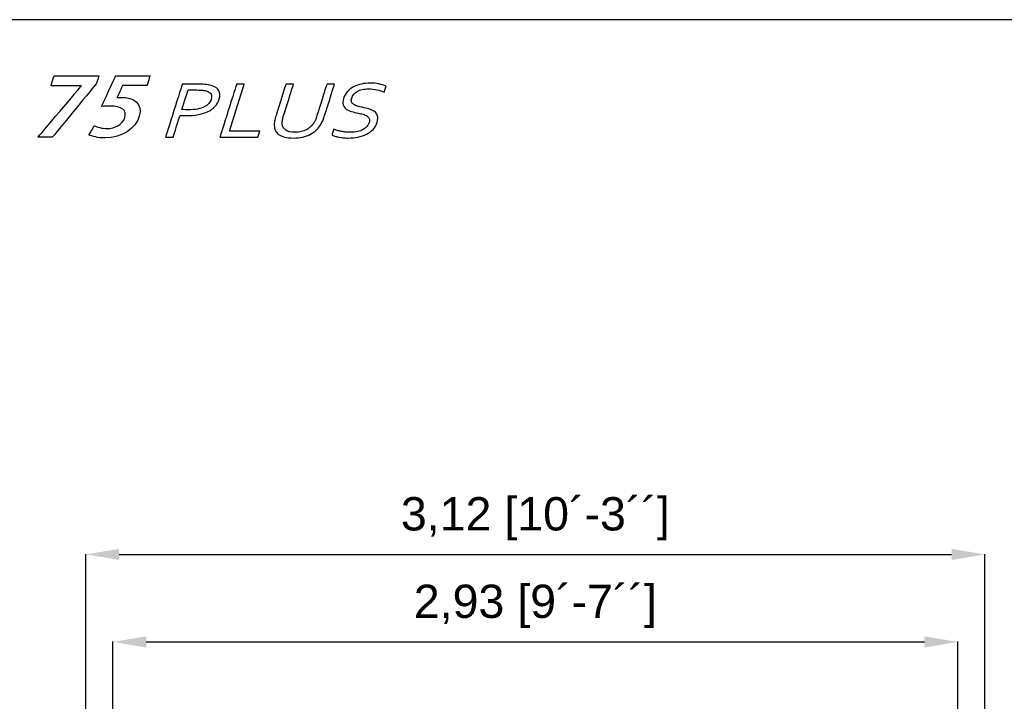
# Model space of a CAD drawing. Header units: millimetres. Extents: x 47009 to 83985, y -19576 to 31053.
# Tile 14 of 30: x 76610 to 80025, y -5882 to -3518. Entities that reach past the tile are written whole.
import ezdxf

# ---------------------------------------------------------------- set-up
doc = ezdxf.new("R2010")
doc.units = ezdxf.units.MM
doc.header["$LTSCALE"] = 50
doc.layers.add('AM_5', color=3, linetype='Continuous', lineweight=25)
doc.layers.add('Layer 1', color=7, linetype='Continuous')
doc.styles.add('Aktuální-ISO', font='arial.ttf')
doc.styles.get("Standard").update_dxf_attribs({"font": 'txt.shx'})
doc.dimstyles.new('AM_ISO$0', dxfattribs={"dimtxt": 3.5, "dimasz": 3.5, "dimexe": 1, "dimexo": 1, "dimgap": 1.5, "dimtad": 1, "dimdsep": 46, "dimtxsty": 'Standard', "dimcen": 0, "dimclrd": 256, "dimclre": 256, "dimclrt": 2, "dimadec": 0, "dimazin": 2, "dimtp": 0.1, "dimtm": 0.1, "dimtfac": 0.71, "dimtdec": 3, "dimtmove": 0, "dimatfit": 3, "dimfxl": 1, "dimlwd": -1, "dimlwe": -1, "dimarcsym": 1})

# ---------------------------------------------------------------- blocks, each defined once
blk = doc.blocks.new('*D159')
at = {"layer": 'AM_5', "linetype": 'ByBlock', "transparency": 16777216}
for p, q in [((76933.7, -6033.5), (76933.7, -5674.8)), ((77049.2, -5675.8), (79748.1, -5675.8)), ((79863.6, -6033.5), (79863.6, -5674.8))]:
    blk.add_line(p, q, dxfattribs=at)
at = {"layer": 'AM_5', "transparency": 16777216}
for points in [[(77049.2, -5656.5), (77049.2, -5695), (76933.7, -5675.8)], [(79748.1, -5656.5), (79748.1, -5695), (79863.6, -5675.8)]]:
    blk.add_solid(points, dxfattribs=at)
at = {"layer": 'Defpoints', "color": 0, "transparency": 16777216}
for p in [(79863.6, -5675.8), (76933.7, -6034.5), (79863.6, -6034.5)]:
    blk.add_point(p, dxfattribs=at)
at = {"layer": 'AM_5', "color": 2, "transparency": 16777216, "insert": (78398.6, -5552.3), "char_height": 115.5, "attachment_point": 5, "style": 'Aktuální-ISO'}
blk.add_mtext('2,93 [9´-7´´]', dxfattribs=at)
blk = doc.blocks.new('*D160')
at = {"layer": 'AM_5', "linetype": 'ByBlock', "transparency": 16777216}
for p, q in [((76839.7, -6628), (76839.7, -5371.4)), ((76955.2, -5372.4), (79842.1, -5372.4)), ((79957.6, -6628), (79957.6, -5371.4))]:
    blk.add_line(p, q, dxfattribs=at)
at = {"layer": 'AM_5', "transparency": 16777216}
for points in [[(76955.2, -5353.1), (76955.2, -5391.6), (76839.7, -5372.4)], [(79842.1, -5353.1), (79842.1, -5391.6), (79957.6, -5372.4)]]:
    blk.add_solid(points, dxfattribs=at)
at = {"layer": 'Defpoints', "color": 0, "transparency": 16777216}
for p in [(79957.6, -5372.4), (76839.7, -6629), (79957.6, -6629)]:
    blk.add_point(p, dxfattribs=at)
at = {"layer": 'AM_5', "color": 2, "transparency": 16777216, "insert": (78398.6, -5248.9), "char_height": 115.5, "attachment_point": 5, "style": 'Aktuální-ISO'}
blk.add_mtext('3,12 [10´-3´´]', dxfattribs=at)

msp = doc.modelspace()

# ---------------------------------------------------------------- linework, layer by layer
msp.add_lwpolyline([(83985.316, -10518.089), (83985.316, -3518.159), (74085.415, -3518.159), (74085.415, -10518.089)], close=True)
at = {"layer": 'Layer 1', "color": 253}
for points, knots in [([(76824.777, -3747.048), (76824.777, -3747.048), (76824.599, -3747.611), (76824.599, -3747.611), (76824.599, -3747.611), (76824.599, -3747.611), (76673.939, -3925.168), (76673.939, -3925.168), (76673.939, -3925.168), (76673.939, -3925.168), (76724.123, -3925.168), (76724.123, -3925.168), (76724.123, -3925.168), (76724.123, -3925.168), (76877.287, -3738.62), (76877.287, -3738.62), (76877.287, -3738.62), (76877.287, -3738.62), (76885.425, -3712.772), (76885.425, -3712.772), (76885.425, -3712.772), (76885.425, -3712.772), (76729.917, -3712.772), (76729.917, -3712.772), (76729.917, -3712.772), (76729.917, -3712.772), (76719.122, -3747.048), (76719.122, -3747.048), (76719.122, -3747.048), (76719.122, -3747.048), (76824.777, -3747.048), (76824.777, -3747.048)], [0, 0, 0, 0, 0.11111111, 0.11111111, 0.11111111, 0.11111112, 0.22222222, 0.22222222, 0.22222222, 0.22222223, 0.33333333, 0.33333333, 0.33333333, 0.33333334, 0.44444444, 0.44444444, 0.44444444, 0.44444445, 0.55555556, 0.55555556, 0.55555556, 0.55555557, 0.66666667, 0.66666667, 0.66666667, 0.66666668, 0.77777778, 0.77777778, 0.77777778, 0.77777779, 1, 1, 1, 1]), ([(76894.582, -3818.968), (76903.101, -3818.127), (76911.858, -3817.568), (76923.086, -3817.568), (76923.086, -3817.568), (76965.348, -3817.568), (76982.959, -3831.894), (76974.912, -3857.46), (76974.912, -3857.46), (76967.216, -3881.9), (76939.435, -3895.667), (76914.016, -3895.667), (76914.016, -3895.667), (76894.868, -3895.667), (76878.384, -3890.328), (76869.899, -3885.835), (76869.899, -3885.835), (76869.899, -3885.835), (76850.412, -3917.303), (76850.412, -3917.303), (76850.412, -3917.303), (76860.864, -3922.919), (76881.634, -3928.258), (76906.398, -3928.258), (76906.398, -3928.258), (76965.166, -3928.258), (77012.343, -3894.826), (77025.17, -3854.085), (77025.17, -3854.085), (77039.586, -3808.295), (77005.189, -3787.504), (76961.605, -3787.504), (76961.605, -3787.504), (76956.322, -3787.504), (76952.271, -3787.785), (76947.474, -3788.344), (76947.474, -3788.344), (76947.474, -3788.344), (76967.168, -3746.766), (76967.168, -3746.766), (76967.168, -3746.766), (76967.168, -3746.766), (77052.023, -3746.766), (77052.023, -3746.766), (77052.023, -3746.766), (77052.023, -3746.766), (77062.813, -3712.49), (77062.813, -3712.49), (77062.813, -3712.49), (77062.813, -3712.49), (76943.288, -3712.49), (76943.288, -3712.49), (76943.288, -3712.49), (76943.288, -3712.49), (76894.582, -3818.968), (76894.582, -3818.968)], [0, 0, 0, 0, 0.06666667, 0.06666667, 0.06666667, 0.06666668, 0.13333333, 0.13333333, 0.13333333, 0.13333334, 0.2, 0.2, 0.2, 0.20000001, 0.26666667, 0.26666667, 0.26666667, 0.26666668, 0.33333333, 0.33333333, 0.33333333, 0.33333334, 0.4, 0.4, 0.4, 0.40000001, 0.46666667, 0.46666667, 0.46666667, 0.46666668, 0.53333333, 0.53333333, 0.53333333, 0.53333334, 0.6, 0.6, 0.6, 0.60000001, 0.66666667, 0.66666667, 0.66666667, 0.66666668, 0.73333333, 0.73333333, 0.73333333, 0.73333334, 0.8, 0.8, 0.8, 0.80000001, 0.86666667, 0.86666667, 0.86666667, 0.86666668, 1, 1, 1, 1])]:
    msp.add_open_spline(points, degree=3, knots=knots, dxfattribs=at)
at = {"layer": 'Layer 1', "color": 7}
for points, knots in [([(77142.836, -3925.168), (77142.836, -3925.168), (77116.42, -3925.168), (77116.42, -3925.168), (77116.42, -3925.168), (77116.42, -3925.168), (77174.178, -3741.709), (77174.178, -3741.709), (77174.178, -3741.709), (77174.178, -3741.709), (77233.939, -3741.709), (77233.939, -3741.709), (77233.939, -3741.709), (77242.852, -3741.709), (77250.908, -3742.177), (77258.223, -3743.066), (77258.223, -3743.066), (77265.524, -3744.002), (77272.011, -3745.41), (77277.735, -3747.325), (77277.735, -3747.325), (77289.37, -3751.26), (77297.313, -3757.162), (77301.508, -3764.983), (77301.508, -3764.983), (77305.707, -3772.801), (77305.967, -3782.447), (77302.37, -3793.869), (77302.37, -3793.869), (77299.436, -3803.19), (77294.7, -3811.432), (77288.127, -3818.5), (77288.127, -3818.5), (77281.536, -3825.619), (77273.35, -3831.517), (77263.596, -3836.292), (77263.596, -3836.292), (77253.837, -3841.067), (77242.701, -3844.629), (77230.043, -3847.065), (77230.043, -3847.065), (77217.446, -3849.5), (77203.64, -3850.718), (77188.617, -3850.718), (77188.617, -3850.718), (77181.458, -3850.718), (77174.066, -3850.436), (77166.539, -3849.877), (77166.539, -3849.877), (77166.539, -3849.877), (77142.836, -3925.168), (77142.836, -3925.168)], [0, 0, 0, 0, 0.07142857, 0.07142857, 0.07142857, 0.07142858, 0.14285714, 0.14285714, 0.14285714, 0.14285715, 0.21428571, 0.21428571, 0.21428571, 0.21428572, 0.28571429, 0.28571429, 0.28571429, 0.2857143, 0.35714286, 0.35714286, 0.35714286, 0.35714287, 0.42857143, 0.42857143, 0.42857143, 0.42857144, 0.5, 0.5, 0.5, 0.50000001, 0.57142857, 0.57142857, 0.57142857, 0.57142858, 0.64285714, 0.64285714, 0.64285714, 0.64285715, 0.71428571, 0.71428571, 0.71428571, 0.71428572, 0.78571429, 0.78571429, 0.78571429, 0.7857143, 0.85714286, 0.85714286, 0.85714286, 0.85714287, 1, 1, 1, 1]), ([(77388.902, -3741.709), (77388.902, -3741.709), (77337.509, -3904.94), (77337.509, -3904.94), (77337.509, -3904.94), (77337.509, -3904.94), (77442.777, -3904.94), (77442.777, -3904.94), (77442.777, -3904.94), (77442.777, -3904.94), (77436.407, -3925.168), (77436.407, -3925.168), (77436.407, -3925.168), (77436.407, -3925.168), (77304.727, -3925.168), (77304.727, -3925.168), (77304.727, -3925.168), (77304.727, -3925.168), (77362.486, -3741.709), (77362.486, -3741.709), (77362.486, -3741.709), (77362.486, -3741.709), (77388.902, -3741.709), (77388.902, -3741.709)], [0, 0, 0, 0, 0.14285714, 0.14285714, 0.14285714, 0.14285715, 0.28571429, 0.28571429, 0.28571429, 0.2857143, 0.42857143, 0.42857143, 0.42857143, 0.42857144, 0.57142857, 0.57142857, 0.57142857, 0.57142858, 0.71428571, 0.71428571, 0.71428571, 0.71428572, 1, 1, 1, 1]), ([(77565.331, -3908.593), (77573.144, -3908.593), (77580.385, -3907.796), (77586.92, -3906.253), (77586.92, -3906.253), (77593.463, -3904.706), (77599.439, -3902.505), (77604.834, -3899.692), (77604.834, -3899.692), (77610.25, -3896.841), (77615.047, -3893.47), (77619.333, -3889.488), (77619.333, -3889.488), (77623.558, -3885.51), (77627.254, -3881.107), (77630.383, -3876.236), (77630.383, -3876.236), (77632.428, -3873.242), (77634.2, -3869.866), (77635.808, -3866.17), (77635.808, -3866.17), (77637.411, -3862.47), (77638.75, -3858.912), (77639.842, -3855.445), (77639.842, -3855.445), (77639.842, -3855.445), (77675.653, -3741.709), (77675.653, -3741.709), (77675.653, -3741.709), (77675.653, -3741.709), (77702.068, -3741.709), (77702.068, -3741.709), (77702.068, -3741.709), (77702.068, -3741.709), (77666.423, -3854.934), (77666.423, -3854.934), (77666.423, -3854.934), (77665.066, -3859.241), (77663.39, -3863.687), (77661.366, -3868.367), (77661.366, -3868.367), (77659.407, -3873.004), (77657.158, -3877.359), (77654.68, -3881.384), (77654.68, -3881.384), (77650.52, -3888.127), (77645.519, -3894.402), (77639.578, -3900.16), (77639.578, -3900.16), (77633.693, -3905.924), (77626.791, -3910.885), (77618.917, -3915.102), (77618.917, -3915.102), (77611.039, -3919.318), (77602.138, -3922.594), (77592.194, -3924.982), (77592.194, -3924.982), (77582.253, -3927.369), (77571.103, -3928.539), (77558.723, -3928.539), (77558.723, -3928.539), (77546.889, -3928.539), (77536.883, -3927.46), (77528.607, -3925.259), (77528.607, -3925.259), (77520.387, -3923.062), (77513.696, -3920.016), (77508.535, -3916.133), (77508.535, -3916.133), (77503.374, -3912.242), (77499.535, -3907.653), (77497.156, -3902.271), (77497.156, -3902.271), (77494.768, -3896.932), (77493.403, -3891.126), (77493.139, -3884.803), (77493.139, -3884.803), (77492.974, -3880.262), (77493.364, -3875.344), (77494.283, -3870.148), (77494.283, -3870.148), (77495.206, -3864.952), (77496.484, -3859.848), (77498.031, -3854.934), (77498.031, -3854.934), (77498.031, -3854.934), (77533.677, -3741.709), (77533.677, -3741.709), (77533.677, -3741.709), (77533.677, -3741.709), (77560.088, -3741.709), (77560.088, -3741.709), (77560.088, -3741.709), (77560.088, -3741.709), (77524.278, -3855.445), (77524.278, -3855.445), (77524.278, -3855.445), (77523, -3859.519), (77521.99, -3863.782), (77521.349, -3868.085), (77521.349, -3868.085), (77520.69, -3872.445), (77520.556, -3876.375), (77520.92, -3879.937), (77520.92, -3879.937), (77521.86, -3888.833), (77525.938, -3895.81), (77533.079, -3900.91), (77533.079, -3900.91), (77540.224, -3906.019), (77550.967, -3908.593), (77565.331, -3908.593)], [0, 0, 0, 0, 0.03448276, 0.03448276, 0.03448276, 0.03448277, 0.06896552, 0.06896552, 0.06896552, 0.06896553, 0.10344828, 0.10344828, 0.10344828, 0.10344829, 0.13793103, 0.13793103, 0.13793103, 0.13793104, 0.17241379, 0.17241379, 0.17241379, 0.1724138, 0.20689655, 0.20689655, 0.20689655, 0.20689656, 0.24137931, 0.24137931, 0.24137931, 0.24137932, 0.27586207, 0.27586207, 0.27586207, 0.27586208, 0.31034483, 0.31034483, 0.31034483, 0.31034484, 0.34482759, 0.34482759, 0.34482759, 0.3448276, 0.37931034, 0.37931034, 0.37931034, 0.37931035, 0.4137931, 0.4137931, 0.4137931, 0.41379311, 0.44827586, 0.44827586, 0.44827586, 0.44827587, 0.48275862, 0.48275862, 0.48275862, 0.48275863, 0.51724138, 0.51724138, 0.51724138, 0.51724139, 0.55172414, 0.55172414, 0.55172414, 0.55172415, 0.5862069, 0.5862069, 0.5862069, 0.58620691, 0.62068966, 0.62068966, 0.62068966, 0.62068967, 0.65517241, 0.65517241, 0.65517241, 0.65517242, 0.68965517, 0.68965517, 0.68965517, 0.68965518, 0.72413793, 0.72413793, 0.72413793, 0.72413794, 0.75862069, 0.75862069, 0.75862069, 0.7586207, 0.79310345, 0.79310345, 0.79310345, 0.79310346, 0.82758621, 0.82758621, 0.82758621, 0.82758622, 0.86206897, 0.86206897, 0.86206897, 0.86206898, 0.89655172, 0.89655172, 0.89655172, 0.89655173, 0.93103448, 0.93103448, 0.93103448, 0.93103449, 1, 1, 1, 1]), ([(77761.734, -3790.078), (77760.035, -3795.464), (77759.901, -3799.91), (77761.383, -3803.424), (77761.383, -3803.424), (77762.852, -3806.982), (77765.343, -3809.885), (77768.97, -3812.177), (77768.97, -3812.177), (77772.61, -3814.426), (77777.013, -3816.35), (77782.278, -3817.802), (77782.278, -3817.802), (77787.547, -3819.249), (77793.115, -3820.61), (77798.865, -3821.919), (77798.865, -3821.919), (77806.683, -3823.652), (77814.279, -3825.572), (77821.706, -3827.678), (77821.706, -3827.678), (77829.129, -3829.783), (77835.369, -3832.691), (77840.534, -3836.387), (77840.534, -3836.387), (77845.695, -3840.088), (77849.296, -3844.911), (77851.333, -3850.856), (77851.333, -3850.856), (77853.365, -3856.802), (77852.889, -3864.437), (77849.942, -3873.801), (77849.942, -3873.801), (77846.948, -3883.308), (77842.281, -3891.503), (77835.859, -3898.431), (77835.859, -3898.431), (77829.454, -3905.317), (77821.784, -3910.976), (77812.901, -3915.427), (77812.901, -3915.427), (77804.013, -3919.877), (77794.177, -3923.153), (77783.261, -3925.311), (77783.261, -3925.311), (77772.35, -3927.46), (77760.841, -3928.539), (77748.738, -3928.539), (77748.738, -3928.539), (77743.122, -3928.539), (77737.484, -3928.258), (77731.842, -3927.651), (77731.842, -3927.651), (77726.149, -3927.04), (77720.845, -3926.243), (77715.814, -3925.259), (77715.814, -3925.259), (77710.783, -3924.275), (77706.367, -3923.11), (77702.471, -3921.844), (77702.471, -3921.844), (77698.576, -3920.579), (77695.577, -3919.266), (77693.502, -3918.001), (77693.502, -3918.001), (77693.502, -3918.001), (77699.915, -3897.634), (77699.915, -3897.634), (77699.915, -3897.634), (77703.247, -3899.276), (77707.143, -3900.724), (77711.554, -3902.084), (77711.554, -3902.084), (77715.974, -3903.441), (77720.611, -3904.611), (77725.486, -3905.551), (77725.486, -3905.551), (77730.365, -3906.483), (77735.3, -3907.232), (77740.405, -3907.796), (77740.405, -3907.796), (77745.527, -3908.311), (77750.393, -3908.593), (77755.017, -3908.593), (77755.017, -3908.593), (77762.496, -3908.593), (77769.884, -3908.03), (77777.047, -3906.951), (77777.047, -3906.951), (77784.223, -3905.828), (77790.797, -3904.004), (77796.712, -3901.473), (77796.712, -3901.473), (77802.692, -3898.899), (77807.87, -3895.385), (77812.281, -3890.987), (77812.281, -3890.987), (77816.714, -3886.537), (77819.938, -3881.012), (77822.049, -3874.317), (77822.049, -3874.317), (77823.773, -3868.835), (77823.877, -3864.294), (77822.356, -3860.736), (77822.356, -3860.736), (77820.892, -3857.179), (77818.296, -3854.228), (77814.63, -3851.888), (77814.63, -3851.888), (77810.973, -3849.543), (77806.492, -3847.676), (77801.244, -3846.176), (77801.244, -3846.176), (77795.923, -3844.725), (77790.351, -3843.368), (77784.418, -3842.103), (77784.418, -3842.103), (77776.536, -3840.417), (77768.961, -3838.593), (77761.634, -3836.526), (77761.634, -3836.526), (77754.25, -3834.468), (77748.049, -3831.612), (77742.923, -3827.959), (77742.923, -3827.959), (77737.801, -3824.311), (77734.23, -3819.579), (77732.245, -3813.82), (77732.245, -3813.82), (77730.261, -3808.061), (77730.668, -3800.659), (77733.48, -3791.72), (77733.48, -3791.72), (77736.414, -3782.399), (77740.929, -3774.343), (77747.057, -3767.648), (77747.057, -3767.648), (77753.197, -3760.91), (77760.399, -3755.333), (77768.606, -3750.935), (77768.606, -3750.935), (77776.861, -3746.576), (77785.757, -3743.3), (77795.338, -3741.194), (77795.338, -3741.194), (77804.915, -3739.088), (77814.756, -3738.056), (77824.887, -3738.056), (77824.887, -3738.056), (77836.387, -3738.056), (77846.766, -3738.992), (77856.139, -3740.869), (77856.139, -3740.869), (77865.507, -3742.741), (77873.801, -3745.219), (77881.172, -3748.218), (77881.172, -3748.218), (77881.172, -3748.218), (77874.642, -3768.961), (77874.642, -3768.961), (77874.642, -3768.961), (77866.725, -3765.776), (77858.31, -3763.155), (77849.422, -3761.144), (77849.422, -3761.144), (77840.534, -3759.125), (77830.681, -3758.098), (77819.869, -3758.003), (77819.869, -3758.003), (77811.722, -3758.003), (77804.39, -3758.752), (77797.869, -3760.252), (77797.869, -3760.252), (77791.395, -3761.751), (77785.71, -3763.904), (77780.865, -3766.712), (77780.865, -3766.712), (77776.029, -3769.477), (77771.999, -3772.848), (77768.823, -3776.826), (77768.823, -3776.826), (77765.638, -3780.809), (77763.263, -3785.211), (77761.734, -3790.078)], [0, 0, 0, 0, 0.0212766, 0.0212766, 0.0212766, 0.02127661, 0.04255319, 0.04255319, 0.04255319, 0.0425532, 0.06382979, 0.06382979, 0.06382979, 0.0638298, 0.08510638, 0.08510638, 0.08510638, 0.08510639, 0.10638298, 0.10638298, 0.10638298, 0.10638299, 0.12765957, 0.12765957, 0.12765957, 0.12765958, 0.14893617, 0.14893617, 0.14893617, 0.14893618, 0.17021277, 0.17021277, 0.17021277, 0.17021278, 0.19148936, 0.19148936, 0.19148936, 0.19148937, 0.21276596, 0.21276596, 0.21276596, 0.21276597, 0.23404255, 0.23404255, 0.23404255, 0.23404256, 0.25531915, 0.25531915, 0.25531915, 0.25531916, 0.27659574, 0.27659574, 0.27659574, 0.27659575, 0.29787234, 0.29787234, 0.29787234, 0.29787235, 0.31914894, 0.31914894, 0.31914894, 0.31914895, 0.34042553, 0.34042553, 0.34042553, 0.34042554, 0.36170213, 0.36170213, 0.36170213, 0.36170214, 0.38297872, 0.38297872, 0.38297872, 0.38297873, 0.40425532, 0.40425532, 0.40425532, 0.40425533, 0.42553191, 0.42553191, 0.42553191, 0.42553192, 0.44680851, 0.44680851, 0.44680851, 0.44680852, 0.46808511, 0.46808511, 0.46808511, 0.46808512, 0.4893617, 0.4893617, 0.4893617, 0.48936171, 0.5106383, 0.5106383, 0.5106383, 0.51063831, 0.53191489, 0.53191489, 0.53191489, 0.5319149, 0.55319149, 0.55319149, 0.55319149, 0.5531915, 0.57446809, 0.57446809, 0.57446809, 0.5744681, 0.59574468, 0.59574468, 0.59574468, 0.59574469, 0.61702128, 0.61702128, 0.61702128, 0.61702129, 0.63829787, 0.63829787, 0.63829787, 0.63829788, 0.65957447, 0.65957447, 0.65957447, 0.65957448, 0.68085106, 0.68085106, 0.68085106, 0.68085107, 0.70212766, 0.70212766, 0.70212766, 0.70212767, 0.72340426, 0.72340426, 0.72340426, 0.72340427, 0.74468085, 0.74468085, 0.74468085, 0.74468086, 0.76595745, 0.76595745, 0.76595745, 0.76595746, 0.78723404, 0.78723404, 0.78723404, 0.78723405, 0.80851064, 0.80851064, 0.80851064, 0.80851065, 0.82978723, 0.82978723, 0.82978723, 0.82978724, 0.85106383, 0.85106383, 0.85106383, 0.85106384, 0.87234043, 0.87234043, 0.87234043, 0.87234044, 0.89361702, 0.89361702, 0.89361702, 0.89361703, 0.91489362, 0.91489362, 0.91489362, 0.91489363, 0.93617021, 0.93617021, 0.93617021, 0.93617022, 0.95744681, 0.95744681, 0.95744681, 0.95744682, 1, 1, 1, 1]), ([(77172.982, -3829.411), (77176.401, -3829.74), (77180.05, -3830.017), (77183.846, -3830.208), (77183.846, -3830.208), (77187.642, -3830.394), (77191.243, -3830.485), (77194.71, -3830.485), (77194.71, -3830.485), (77207.033, -3830.485), (77217.81, -3829.645), (77227.023, -3828.007), (77227.023, -3828.007), (77236.231, -3826.369), (77244.083, -3823.977), (77250.518, -3820.844), (77250.518, -3820.844), (77257.027, -3817.659), (77262.192, -3813.82), (77266.083, -3809.326), (77266.083, -3809.326), (77269.992, -3804.785), (77272.826, -3799.632), (77274.637, -3793.869), (77274.637, -3793.869), (77276.877, -3786.754), (77276.687, -3780.9), (77274.113, -3776.311), (77274.113, -3776.311), (77271.526, -3771.769), (77266.893, -3768.307), (77260.268, -3765.919), (77260.268, -3765.919), (77256.108, -3764.468), (77251.09, -3763.436), (77245.288, -3762.826), (77245.288, -3762.826), (77239.481, -3762.219), (77232.578, -3761.937), (77224.657, -3761.937), (77224.657, -3761.937), (77224.657, -3761.937), (77194.224, -3761.937), (77194.224, -3761.937), (77194.224, -3761.937), (77194.224, -3761.937), (77172.982, -3829.411), (77172.982, -3829.411)], [0, 0, 0, 0, 0.07692308, 0.07692308, 0.07692308, 0.07692309, 0.15384615, 0.15384615, 0.15384615, 0.15384616, 0.23076923, 0.23076923, 0.23076923, 0.23076924, 0.30769231, 0.30769231, 0.30769231, 0.30769232, 0.38461538, 0.38461538, 0.38461538, 0.38461539, 0.46153846, 0.46153846, 0.46153846, 0.46153847, 0.53846154, 0.53846154, 0.53846154, 0.53846155, 0.61538462, 0.61538462, 0.61538462, 0.61538463, 0.69230769, 0.69230769, 0.69230769, 0.6923077, 0.76923077, 0.76923077, 0.76923077, 0.76923078, 0.84615385, 0.84615385, 0.84615385, 0.84615386, 1, 1, 1, 1])]:
    msp.add_open_spline(points, degree=3, knots=knots, dxfattribs=at)

# ---------------------------------------------------------------- dimensions: what is measured, and where the dimension line sits
at = {"layer": 'AM_5'}
for base, p1, p2, text, picture, middle in [((79957.621, -5372.399), (76839.652, -6628.972), (79957.621, -6628.973), '3,12 [10´-3´´]', '*D160', (78398.637, -5248.879)), ((79863.622, -5675.784), (76933.651, -6034.479), (79863.622, -6034.478), '2,93 [9´-7´´]', '*D159', (78398.637, -5552.265))]:
    dim = msp.add_linear_dim(base=base, p1=p1, p2=p2, text=text, dimstyle='AM_ISO$0', override={"dimtxt": 115.5, "dimasz": 115.5, "dimgap": 49.5, "dimtxsty": 'Aktuální-ISO'}, dxfattribs=at)
    dim.commit()
    dim.dimension.update_dxf_attribs({"geometry": picture, "text_midpoint": middle})

doc.saveas('drawing.dxf')
